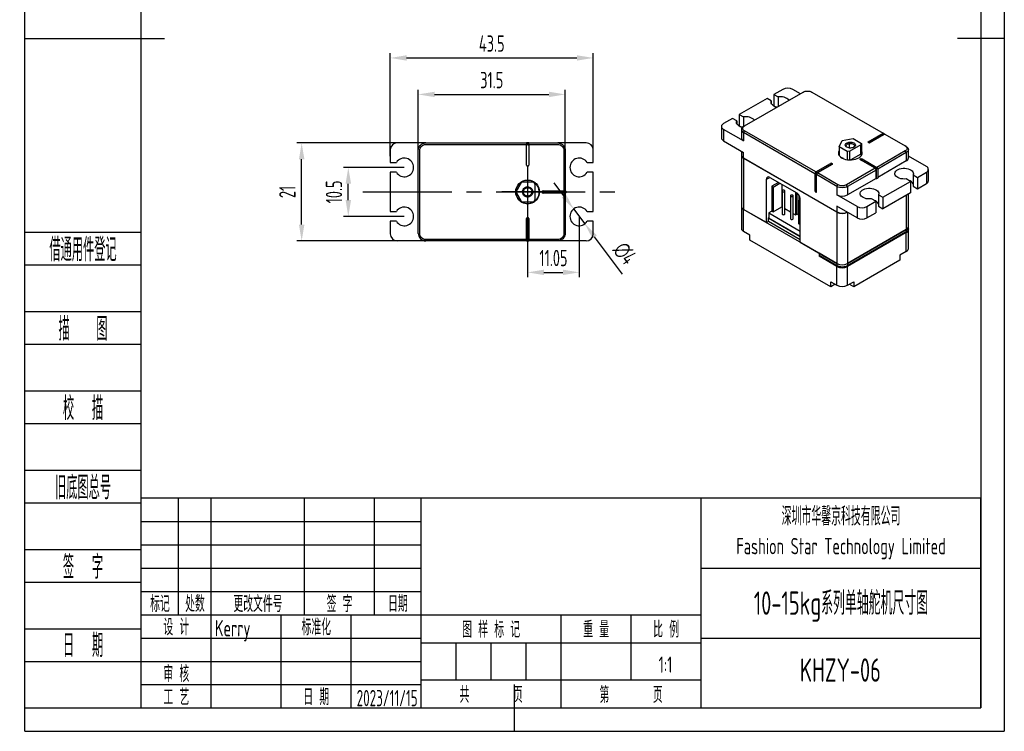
# Model space of a CAD drawing. Header units: millimetres. Extents: x -26 to 185, y -5 to 292.
# Tile 1 of 2: x -26 to 185, y -5 to 148. Entities that reach past the tile are written whole.
import ezdxf
from ezdxf.enums import TextEntityAlignment as Align

# ---------------------------------------------------------------- set-up
doc = ezdxf.new("R2010")
doc.units = ezdxf.units.MM
doc.linetypes.add('CENTER2', pattern=[28.575, 19.05, -3.175, 3.175, -3.175])
for name, color, linetype in [('1轮廓实线层', 7, 'Continuous'), ('2细线层', 4, 'Continuous'), ('3中心线层', 1, 'CENTER2'), ('6文字层', 3, 'Continuous'), ('7标注层', 4, 'Continuous'), ('图框层', 7, 'Continuous')]:
    doc.layers.add(name, color=color, linetype=linetype)
doc.styles.add('PC_TEXTSTYLE', font='ISOCP.SHX', dxfattribs={"width": 0.707, "bigfont": 'GBCBIG.SHX'})
doc.styles.add('PC_TEXTSTYLE4', font='ISOCP.SHX', dxfattribs={"width": 0.707, "bigfont": 'GBCBIG.SHX'})
doc.dimstyles.new('GB_DIAMETER', dxfattribs={"dimtxt": 3.5, "dimasz": 3.5, "dimexe": 1, "dimexo": 0, "dimgap": 1.5, "dimtad": 1, "dimjust": 4, "dimdsep": 46, "dimtxsty": 'PC_TEXTSTYLE', "dimcen": 0, "dimclrd": 256, "dimclrt": 3, "dimadec": 0, "dimazin": 2, "dimtp": 0.1, "dimtm": 0.1, "dimtfac": 0.71, "dimtdec": 3, "dimtmove": 0, "dimatfit": 2, "dimfxl": 1, "dimtfill": 1, "dimarcsym": 0})
doc.dimstyles.new('GB_LINEAR', dxfattribs={"dimtxt": 3.5, "dimasz": 3.5, "dimexe": 1, "dimexo": 0, "dimgap": 1.5, "dimtad": 1, "dimdsep": 46, "dimtxsty": 'PC_TEXTSTYLE', "dimcen": 0, "dimclrd": 256, "dimclrt": 3, "dimadec": 0, "dimazin": 2, "dimtp": 0.1, "dimtm": 0.1, "dimtfac": 0.71, "dimtdec": 3, "dimtmove": 0, "dimatfit": 3, "dimfxl": 1, "dimtfill": 1, "dimarcsym": 0})

# ---------------------------------------------------------------- blocks, each defined once
blk = doc.blocks.new('*D2')
at = {"layer": '7标注层', "color": 0, "lineweight": -2}
for p, q in [((53.37, 118.28), (53.37, 140.35)), ((96.87, 118.28), (96.87, 140.35))]:
    blk.add_line(p, q, dxfattribs=at)
at = {"layer": '7标注层', "lineweight": -2}
blk.add_line((56.87, 139.35), (93.37, 139.35), dxfattribs=at)
at = {"layer": '7标注层'}
for points in [[(56.87, 139.93), (56.87, 138.77), (53.37, 139.35)], [(93.37, 138.77), (93.37, 139.93), (96.87, 139.35)]]:
    blk.add_solid(points, dxfattribs=at)
at = {"layer": 'Defpoints', "color": 0}
for p in [(96.87, 139.35), (53.37, 118.28), (96.87, 118.28)]:
    blk.add_point(p, dxfattribs=at)
at = {"layer": '7标注层', "color": 3, "insert": (75.12, 142.43), "char_height": 3.5, "attachment_point": 5, "style": 'PC_TEXTSTYLE', "bg_fill": 3, "box_fill_scale": 1.1, "bg_fill_color": 257, "bg_fill_transparency": 0}
blk.add_mtext('43.5', dxfattribs=at)
blk = doc.blocks.new('*D5')
at = {"layer": '7标注层', "color": 0, "lineweight": -2}
for p, q in [((59.37, 119.53), (59.37, 132.53)), ((90.87, 119.7), (90.87, 132.53))]:
    blk.add_line(p, q, dxfattribs=at)
at = {"layer": '7标注层', "lineweight": -2}
blk.add_line((62.87, 131.53), (87.37, 131.53), dxfattribs=at)
at = {"layer": '7标注层'}
for points in [[(62.87, 132.11), (62.87, 130.95), (59.37, 131.53)], [(87.37, 130.95), (87.37, 132.11), (90.87, 131.53)]]:
    blk.add_solid(points, dxfattribs=at)
at = {"layer": 'Defpoints', "color": 0}
for p in [(90.87, 131.53), (59.37, 119.53), (90.87, 119.7)]:
    blk.add_point(p, dxfattribs=at)
at = {"layer": '7标注层', "color": 3, "insert": (75.12, 134.6), "char_height": 3.5, "attachment_point": 5, "style": 'PC_TEXTSTYLE', "bg_fill": 3, "box_fill_scale": 1.1, "bg_fill_color": 257, "bg_fill_transparency": 0}
blk.add_mtext('31.5', dxfattribs=at)
blk = doc.blocks.new('*D6')
at = {"layer": '7标注层', "color": 0, "lineweight": -2}
for p, q in [((56.37, 115.88), (43.37, 115.88)), ((56.37, 105.38), (43.37, 105.38))]:
    blk.add_line(p, q, dxfattribs=at)
at = {"layer": '7标注层', "lineweight": -2}
blk.add_line((44.37, 108.88), (44.37, 112.38), dxfattribs=at)
at = {"layer": '7标注层'}
for points in [[(44.96, 112.38), (43.79, 112.38), (44.37, 115.88)], [(43.79, 108.88), (44.96, 108.88), (44.37, 105.38)]]:
    blk.add_solid(points, dxfattribs=at)
at = {"layer": 'Defpoints', "color": 0}
for p in [(44.37, 115.88), (56.37, 115.88), (56.37, 105.38)]:
    blk.add_point(p, dxfattribs=at)
at = {"layer": '7标注层', "color": 3, "insert": (41.3, 110.63), "char_height": 3.5, "attachment_point": 5, "rotation": 90, "style": 'PC_TEXTSTYLE', "bg_fill": 3, "box_fill_scale": 1.1, "bg_fill_color": 257, "bg_fill_transparency": 0}
blk.add_mtext('10.5', dxfattribs=at)
blk = doc.blocks.new('*D7')
at = {"layer": '7标注层', "color": 0, "lineweight": -2}
for p, q in [((54.87, 121.13), (33.37, 121.13)), ((54.87, 100.13), (33.37, 100.13))]:
    blk.add_line(p, q, dxfattribs=at)
at = {"layer": '7标注层', "lineweight": -2}
blk.add_line((34.37, 103.63), (34.37, 117.63), dxfattribs=at)
at = {"layer": '7标注层'}
for points in [[(34.96, 117.63), (33.79, 117.63), (34.37, 121.13)], [(33.79, 103.63), (34.96, 103.63), (34.37, 100.13)]]:
    blk.add_solid(points, dxfattribs=at)
at = {"layer": 'Defpoints', "color": 0}
for p in [(34.37, 121.13), (54.87, 121.13), (54.87, 100.13)]:
    blk.add_point(p, dxfattribs=at)
at = {"layer": '7标注层', "color": 3, "insert": (31.3, 110.63), "char_height": 3.5, "attachment_point": 5, "rotation": 90, "style": 'PC_TEXTSTYLE', "bg_fill": 3, "box_fill_scale": 1.1, "bg_fill_color": 257, "bg_fill_transparency": 0}
blk.add_mtext('21', dxfattribs=at)
blk = doc.blocks.new('*D8')
at = {"layer": '7标注层', "color": 0, "lineweight": -2}
for p, q in [((82.82, 110.63), (82.82, 92.38)), ((93.87, 105.38), (93.87, 92.38))]:
    blk.add_line(p, q, dxfattribs=at)
at = {"layer": '7标注层', "lineweight": -2}
blk.add_line((86.32, 93.38), (90.37, 93.38), dxfattribs=at)
at = {"layer": '7标注层'}
for points in [[(86.32, 93.96), (86.32, 92.8), (82.82, 93.38)], [(90.37, 92.8), (90.37, 93.96), (93.87, 93.38)]]:
    blk.add_solid(points, dxfattribs=at)
at = {"layer": 'Defpoints', "color": 0}
for p in [(82.82, 110.63), (93.87, 105.38), (93.87, 93.38)]:
    blk.add_point(p, dxfattribs=at)
at = {"layer": '7标注层', "color": 3, "insert": (88.35, 96.46), "char_height": 3.5, "attachment_point": 5, "style": 'PC_TEXTSTYLE', "bg_fill": 3, "box_fill_scale": 1.1, "bg_fill_color": 257, "bg_fill_transparency": 0}
blk.add_mtext('11.05', dxfattribs=at)
blk = doc.blocks.new('*D9')
at = {"layer": '7标注层', "lineweight": -2}
for p, q in [((90.57, 109.78), (88.47, 112.57)), ((92.67, 106.98), (95.07, 103.78)), ((103.16, 93.02), (97.18, 100.98))]:
    blk.add_line(p, q, dxfattribs=at)
at = {"layer": '7标注层'}
for points in [[(90.1, 109.43), (91.03, 110.13), (92.67, 106.98)], [(97.64, 101.33), (96.71, 100.63), (95.07, 103.78)]]:
    blk.add_solid(points, dxfattribs=at)
at = {"layer": 'Defpoints', "color": 0}
for p in [(92.67, 106.98), (95.07, 103.78)]:
    blk.add_point(p, dxfattribs=at)
at = {"layer": '7标注层', "color": 3, "insert": (103.68, 97.45), "char_height": 3.5, "attachment_point": 5, "rotation": 306.9291, "style": 'PC_TEXTSTYLE', "bg_fill": 3, "box_fill_scale": 1.1, "bg_fill_color": 257, "bg_fill_transparency": 0}
blk.add_mtext('∅4', dxfattribs=at)
blk = doc.blocks.new('ZwmFrameMain_A4^_^无分区图框^_^portrait')
at = {"layer": '1轮廓实线层'}
for p, q in [((80, 292), (80, 282)), ((0, 0), (0, 287)), ((180, 287), (0, 287)), ((180, 287), (180, 0)), ((-25, 143.5), (5, 143.5)), ((185, 143.5), (175, 143.5)), ((80, -5), (80, 5)), ((0, 0), (180, 0))]:
    blk.add_line(p, q, dxfattribs=at)
at = {"layer": '2细线层'}
for p, q in [((-25, -5), (-25, 292)), ((185, 292), (-25, 292)), ((185, 292), (185, -5)), ((-25, -5), (185, -5))]:
    blk.add_line(p, q, dxfattribs=at)
blk = doc.blocks.new('ZwmFrameMain_标题栏1')
at = {"layer": '1轮廓实线层'}
for p, q in [((-180, 0), (-180, 45)), ((0, 45), (-180, 45)), ((-172, 20), (-172, 45)), ((-165, 20), (-165, 45)), ((-145, 20), (-145, 45)), ((-130, 20), (-130, 45)), ((-120, 0), (-120, 45)), ((0, 0), (0, 45)), ((-60, 30), (0, 30)), ((-180, 20), (-60, 20)), ((-165, 0), (-165, 20)), ((-150, 0), (-150, 20)), ((-135, 0), (-135, 20)), ((-60, 15), (0, 15)), ((-180, 0), (0, 0))]:
    blk.add_line(p, q, dxfattribs=at)
at = {"layer": '1轮廓实线层', "color": 7}
for p, q in [((-60, 0), (-60, 45)), ((-180, 25), (-120, 25))]:
    blk.add_line(p, q, dxfattribs=at)
at = {"layer": '2细线层'}
for p, q in [((-180, 40), (-120, 40)), ((-180, 35), (-120, 35)), ((-180, 30), (-120, 30)), ((-90, 0), (-90, 20)), ((-75, 6), (-75, 20)), ((-180, 15), (-120, 15)), ((-120, 14), (-60, 14)), ((-112.5, 6), (-112.5, 14)), ((-105, 6), (-105, 14)), ((-97.5, 6), (-97.5, 14)), ((-180, 10), (-120, 10)), ((-180, 5), (-120, 5)), ((-120, 6), (-60, 6))]:
    blk.add_line(p, q, dxfattribs=at)
at = {"layer": '6文字层', "style": 'PC_TEXTSTYLE', "width": 0.667}
for s, p in [('标记', (-176, 22.5)), ('处数', (-168.5, 22.5)), (' 更改文件号 ', (-155, 22.5)), (' 签 字 ', (-137.5, 22.5)), (' 日期 ', (-125, 22.5)), (' 设 计 ', (-172.5, 17.51)), (' 标准化 ', (-142.5, 17.51)), (' 图 样 标 记 ', (-105, 17)), (' 重 量 ', (-82.5, 17)), (' 比 例 ', (-67.5, 17)), (' 审 核 ', (-172.5, 7.5)), (' 工 艺 ', (-172.5, 2.5)), (' 日 期 ', (-142.5, 2.5)), ('共       页', (-105, 3)), ('第       页', (-75, 3))]:
    blk.add_text(s, height=3.5, dxfattribs=at).set_placement(p, align=Align.MIDDLE)
at = {"layer": '6文字层', "style": 'PC_TEXTSTYLE', "flags": 8}
for tag, height, width, p, p2 in [('企业名称', 5, 3.445461, (-54.29, 34.82), (-5.27, 34.82)), ('产品名称或材料标记', 7, 1.034456, (-113.46, 28.64), (-66.42, 28.64)), ('图样名称', 5, 3.480264, (-54.79, 19.98), (-5.27, 19.98)), ('标准化', 3.5, 1.756036, (-133.83, 15.37), (-120.75, 15.37)), ('重量', 3.5, 2.448074, (-88.46, 7.54), (-76.55, 7.54)), ('比例', 3.5, 2.367734, (-73.35, 7.54), (-61.93, 7.54)), ('图样代号', 5, 3.489916, (-54.79, 5.63), (-5.52, 5.63)), ('审核', 3.5, 2.723972, (-163.99, 5.37), (-150.63, 5.37)), ('工艺', 3.5, 2.851598, (-164.21, 0.37), (-150.89, 0.37)), ('日期', 3.5, 2.733185, (-133.83, 0.37), (-120.75, 0.37)), ('共几页', 3.5, 0.953151, (-108.58, 1.48), (-101.56, 1.48))]:
    blk.add_attdef(tag, text='', height=height, dxfattribs=dict(at, width=width)).set_placement(p, p2, align=Align.FIT)
at = {"layer": '6文字层', "style": 'PC_TEXTSTYLE', "width": 9.901758, "flags": 8}
blk.add_attdef('设计', text='', height=3.5, rotation=359.5768, dxfattribs=at).set_placement((-164.23, 15.37), (-150.37, 15.27), align=Align.FIT)
at = {"layer": '6文字层', "color": 3, "style": 'PC_TEXTSTYLE', "width": 0.96618, "flags": 8}
blk.add_attdef('第几页', text='', height=3.5, dxfattribs=at).set_placement((-78.29, 1.5), (-71.16, 1.5), align=Align.FIT)
at = {"layer": '6文字层', "color": 0, "style": 'PC_TEXTSTYLE', "width": 0.715273, "flags": 8}
blk.add_attdef('图纸张数', text='', height=3.5, dxfattribs=at).set_placement((-2.66, -3.87), (4.46, -3.87), align=Align.FIT)
blk = doc.blocks.new('ZwmFrameMain_附加栏')
at = {"layer": '2细线层'}
for p, q in [((-25, 102), (0, 102)), ((-25, 95), (0, 95)), ((-25, 85), (0, 85)), ((-25, 78), (0, 78)), ((-25, 68), (0, 68)), ((-25, 61), (0, 61)), ((-25, 51), (0, 51)), ((-25, 44), (0, 44)), ((-25, 34), (0, 34)), ((-25, 27), (0, 27)), ((-25, 17), (0, 17)), ((-25, 10), (0, 10)), ((-25, 0), (0, 0))]:
    blk.add_line(p, q, dxfattribs=at)
at = {"layer": '6文字层', "color": 3, "style": 'PC_TEXTSTYLE'}
for s, width, p in [('借通用件登记', 0.667, (-12.5, 98.5)), ('描   图', 0.6667, (-12.5, 81.5)), ('校  描', 0.667, (-12.5, 64.5)), ('旧底图总号', 0.667, (-12.5, 47.5)), ('签  字', 0.667, (-12.5, 30.5)), ('日  期', 0.667, (-12.49, 13.6))]:
    blk.add_text(s, height=5, dxfattribs=dict(at, width=width)).set_placement(p, align=Align.MIDDLE)
at = {"layer": '6文字层', "style": 'PC_TEXTSTYLE'}
for tag, width, p, p2 in [('借通用件登记', 0.671328, (-23.44, 86.36), (-1.25, 86.36)), ('描图', 2.120922, (-23.44, 69.36), (-1.25, 69.36)), ('校图', 2.149976, (-23.75, 52.06), (-1.25, 52.06)), ('旧底图总号', 0.761452, (-22.84, 35.67), (-1.86, 35.67)), ('签字', 2.026939, (-23.14, 18.37), (-1.56, 18.37)), ('日期', 1.89999, (-22.84, 1.37), (-2.17, 1.37))]:
    blk.add_attdef(tag, text='', height=5, dxfattribs=dict(at, width=width)).set_placement(p, p2, align=Align.FIT)

msp = doc.modelspace()

# ---------------------------------------------------------------- linework, layer by layer
at = {"color": 7, "linetype": 'Continuous', "lineweight": 25}
for p, q in [((129.325, 124.777), (141.911, 132.043)), ((137.527, 132.614), (135.618, 131.512)), ((135.618, 131.512), (136.536, 130.982)), ((135.618, 131.512), (135.618, 129.063)), ((136.536, 130.982), (136.536, 128.94)), ((141.275, 131.676), (139.649, 132.614)), ((143.75, 132.043), (159.016, 123.23)), ((134.133, 130.655), (128.193, 127.226)), ((135.051, 130.125), (134.133, 130.655)), ((135.051, 130.125), (135.051, 129.593)), ((135.618, 129.063), (135.93, 128.882)), ((128.193, 127.226), (129.111, 126.696)), ((128.193, 127.226), (128.193, 124.776)), ((129.111, 126.696), (129.111, 124.654)), ((124.36, 124.654), (124.36, 122.205)), ((126.708, 126.369), (124.799, 125.267)), ((127.626, 125.839), (126.708, 126.369)), ((127.626, 125.839), (127.626, 125.307)), ((128.193, 124.776), (128.506, 124.596)), ((129.113, 124.655), (129.325, 124.777)), ((124.799, 124.042), (124.799, 121.592)), ((129.113, 121.552), (124.799, 124.042)), ((128.644, 124.002), (128.644, 122.205)), ((129.113, 123.348), (129.325, 123.716)), ((129.113, 123.348), (129.113, 121.552)), ((144.379, 114.535), (129.113, 123.348)), ((144.591, 114.903), (129.325, 123.716)), ((155.834, 121.393), (159.016, 123.23)), ((159.37, 123.026), (156.188, 121.189)), ((159.228, 123.108), (159.016, 123.23)), ((159.17, 122.911), (159.099, 122.951)), ((159.17, 122.911), (159.099, 122.951)), ((159.228, 122.944), (159.228, 123.108)), ((159.37, 123.026), (163.761, 120.491)), ((60.973, 121.13), (54.873, 121.13)), ((60.973, 121.13), (82.563, 121.13)), ((60.973, 120.83), (82.563, 120.83)), ((82.563, 121.13), (82.563, 120.83)), ((82.763, 121.13), (82.563, 121.13)), ((82.563, 116.33), (82.563, 120.83)), ((82.863, 121.13), (82.763, 121.13)), ((82.863, 120.93), (82.763, 120.93)), ((82.863, 120.747), (82.763, 120.747)), ((83.063, 121.13), (82.863, 121.13)), ((83.063, 120.83), (83.063, 121.13)), ((83.063, 121.13), (89.273, 121.13)), ((83.063, 120.83), (83.063, 116.33)), ((83.063, 120.83), (89.273, 120.83)), ((95.373, 121.13), (89.273, 121.13)), ((124.799, 121.592), (129.113, 119.102)), ((149.573, 120.292), (150.218, 121.686)), ((150.218, 121.686), (152.632, 122.061)), ((151.702, 121.28), (151.754, 121.005)), ((154.252, 120.718), (151.903, 119.359)), ((152.632, 122.061), (154.402, 121.042)), ((154.402, 121.042), (154.252, 120.718)), ((154.252, 118.726), (154.252, 120.718)), ((154.402, 121.042), (154.402, 119.05)), ((155.905, 121.189), (155.834, 121.23)), ((163.973, 120.369), (163.761, 120.491)), ((53.373, 119.63), (53.373, 116.93)), ((59.373, 101.73), (59.373, 119.53)), ((59.673, 101.73), (59.673, 119.53)), ((90.573, 119.53), (90.573, 110.88)), ((90.873, 119.53), (90.873, 110.88)), ((96.873, 116.93), (96.873, 119.63)), ((128.644, 119.373), (128.644, 118.531)), ((128.644, 118.49), (128.644, 107.507)), ((129.113, 117.878), (129.113, 119.102)), ((149.488, 118.674), (149.488, 118.655)), ((151.343, 119.272), (149.573, 120.292)), ((149.573, 120.292), (149.573, 118.478)), ((151.903, 119.359), (151.343, 119.272)), ((151.343, 119.272), (151.343, 117.539)), ((151.903, 117.493), (151.903, 119.359)), ((154.252, 118.726), (152.124, 117.495)), ((154.402, 119.05), (154.252, 118.726)), ((154.495, 118.719), (154.484, 118.755)), ((163.761, 119.43), (157.644, 115.899)), ((163.973, 119.062), (157.857, 115.531)), ((163.973, 119.062), (163.761, 119.43)), ((163.973, 119.062), (163.973, 117.266)), ((164.442, 117.919), (164.442, 119.715)), ((168.286, 116.082), (164.442, 118.302)), ((53.373, 116.93), (54.671, 116.93)), ((82.863, 116.13), (82.763, 116.13)), ((95.575, 116.93), (96.873, 116.93)), ((129.113, 117.878), (149.124, 106.325)), ((149.124, 106.285), (129.113, 117.837)), ((129.113, 117.837), (129.113, 106.854)), ((144.591, 114.903), (147.773, 116.74)), ((144.791, 114.692), (147.915, 116.495)), ((148.127, 116.536), (144.945, 114.699)), ((147.915, 116.495), (147.985, 116.454)), ((148.056, 116.74), (148.127, 116.699)), ((150.5, 117.766), (149.908, 118.107)), ((157.291, 115.695), (154.144, 117.511)), ((154.356, 117.47), (157.506, 115.656)), ((154.498, 117.715), (157.644, 115.899)), ((163.973, 117.266), (157.857, 113.735)), ((53.373, 114.83), (53.373, 106.43)), ((54.671, 114.83), (53.373, 114.83)), ((96.873, 114.83), (95.575, 114.83)), ((96.873, 106.43), (96.873, 114.83)), ((144.591, 114.903), (144.379, 114.535)), ((144.379, 114.535), (144.379, 110.861)), ((144.791, 114.692), (144.662, 114.468)), ((144.662, 114.468), (144.662, 110.861)), ((144.733, 114.427), (144.662, 114.468)), ((144.733, 114.331), (144.945, 114.699)), ((144.733, 114.427), (144.862, 114.651)), ((144.733, 110.657), (144.733, 114.331)), ((149.124, 111.796), (144.733, 114.331)), ((144.862, 114.651), (144.791, 114.692)), ((149.336, 112.164), (144.945, 114.699)), ((157.291, 115.695), (151.174, 112.164)), ((157.503, 115.327), (151.386, 111.796)), ((157.503, 115.327), (157.291, 115.695)), ((157.429, 115.611), (157.294, 115.69)), ((157.506, 115.656), (157.429, 115.611)), ((157.5, 115.489), (157.429, 115.611)), ((157.577, 115.533), (157.5, 115.489)), ((157.5, 115.489), (157.5, 115.332)), ((157.503, 113.531), (157.503, 115.327)), ((157.506, 115.656), (157.577, 115.533)), ((157.575, 113.505), (157.577, 115.533)), ((157.644, 115.899), (157.857, 115.531)), ((157.857, 115.531), (157.857, 113.735)), ((165.459, 114.285), (166.377, 113.755)), ((165.459, 114.285), (165.459, 111.835)), ((166.377, 113.755), (168.286, 114.857)), ((168.286, 114.857), (168.286, 112.408)), ((168.726, 113.02), (168.726, 115.47)), ((80.323, 110.627), (81.57, 112.793)), ((81.57, 112.793), (84.07, 112.796)), ((84.07, 112.796), (84.361, 112.294)), ((84.361, 112.294), (84.365, 108.969)), ((133.992, 104.038), (133.992, 113.346)), ((134.699, 113.755), (140.497, 110.407)), ((136.608, 112.652), (135.194, 111.836)), ((135.477, 111.672), (136.891, 112.489)), ((137.315, 112.244), (137.315, 107.426)), ((149.124, 111.796), (149.336, 112.164)), ((151.387, 111.796), (151.174, 112.164)), ((157.503, 113.531), (151.386, 110)), ((158.953, 109.469), (164.892, 112.898)), ((164.892, 112.898), (163.975, 113.428)), ((164.892, 112.898), (164.892, 110.448)), ((166.377, 113.755), (166.377, 111.306)), ((166.377, 111.306), (168.286, 112.408)), ((81.575, 108.463), (80.323, 110.627)), ((86.123, 110.88), (90.573, 110.88)), ((86.123, 110.68), (90.573, 110.684)), ((90.573, 110.575), (86.123, 110.58)), ((90.573, 110.38), (86.123, 110.38)), ((90.573, 110.88), (90.873, 110.88)), ((90.573, 110.684), (90.673, 110.684)), ((90.573, 110.684), (90.573, 110.575)), ((90.673, 110.575), (90.573, 110.575)), ((90.573, 110.38), (90.573, 101.73)), ((90.873, 110.38), (90.573, 110.38)), ((90.673, 110.684), (90.673, 110.575)), ((90.873, 110.38), (90.873, 101.73)), ((135.194, 111.836), (135.477, 111.672)), ((135.194, 111.836), (135.194, 106.528)), ((135.477, 111.672), (135.477, 106.365)), ((137.369, 110.815), (137.369, 105.916)), ((137.969, 105.916), (137.969, 110.815)), ((139.136, 109.794), (139.136, 104.895)), ((139.736, 104.895), (139.736, 109.794)), ((140.214, 110.571), (140.214, 105.752)), ((140.497, 110.407), (140.497, 105.916)), ((140.921, 109.999), (140.921, 108.832)), ((144.52, 110.616), (144.591, 110.575)), ((144.662, 110.861), (144.733, 110.82)), ((149.124, 111.796), (149.124, 110)), ((153.437, 107.51), (149.124, 110)), ((151.386, 111.796), (151.386, 110)), ((158.035, 109.999), (158.953, 109.469)), ((158.035, 109.999), (158.035, 107.549)), ((164.892, 110.448), (158.953, 107.02)), ((164.442, 103.221), (164.442, 110.188)), ((165.459, 111.835), (166.377, 111.306)), ((84.075, 108.466), (81.575, 108.463)), ((84.365, 108.969), (84.075, 108.466)), ((140.904, 108.774), (140.904, 103.875)), ((141.204, 99.874), (141.204, 109.183)), ((155.558, 107.51), (157.468, 108.612)), ((157.468, 108.612), (156.55, 109.142)), ((157.468, 108.612), (157.468, 106.162)), ((158.953, 109.469), (158.953, 107.02)), ((53.373, 106.43), (54.671, 106.43)), ((95.575, 106.43), (96.873, 106.43)), ((128.644, 107.507), (128.644, 102.812)), ((133.992, 104.038), (129.113, 106.854)), ((129.113, 102.159), (129.113, 106.854)), ((145.305, 97.506), (129.113, 106.854)), ((135.194, 106.528), (134.487, 106.12)), ((134.487, 106.12), (134.487, 104.977)), ((134.487, 106.12), (141.204, 102.242)), ((135.194, 106.528), (135.477, 106.365)), ((135.477, 106.365), (137.315, 107.426)), ((137.315, 107.426), (137.369, 107.395)), ((137.969, 107.049), (139.136, 106.375)), ((139.736, 106.028), (140.214, 105.752)), ((140.214, 105.752), (140.497, 105.916)), ((140.904, 105.681), (140.497, 105.916)), ((153.437, 105.06), (149.124, 107.55)), ((149.124, 107.55), (149.124, 106.325)), ((149.124, 106.285), (149.124, 95.302)), ((153.437, 107.51), (153.437, 105.06)), ((155.558, 107.51), (155.558, 105.06)), ((155.558, 105.06), (157.468, 106.162)), ((158.035, 107.549), (158.953, 107.02)), ((53.373, 104.33), (53.373, 101.63)), ((54.671, 104.33), (53.373, 104.33)), ((82.563, 100.43), (82.563, 104.93)), ((82.763, 105.13), (82.863, 105.13)), ((83.063, 104.93), (83.063, 100.43)), ((96.873, 104.33), (95.575, 104.33)), ((96.873, 101.63), (96.873, 104.33)), ((134.416, 104.283), (133.992, 104.038)), ((134.487, 105.14), (134.416, 105.099)), ((134.416, 104.283), (134.416, 105.099)), ((141.204, 101.099), (134.416, 105.017)), ((141.204, 100.364), (134.416, 104.283)), ((134.487, 104.977), (141.204, 101.099)), ((130.456, 101.384), (129.113, 102.159)), ((130.456, 100.281), (130.456, 101.384)), ((163.849, 101.986), (151.263, 94.72)), ((151.386, 95.302), (163.973, 102.568)), ((163.973, 102.568), (151.386, 95.302)), ((163.973, 102.058), (151.386, 94.792)), ((163.973, 101.915), (151.386, 94.649)), ((163.849, 101.986), (163.973, 102.058)), ((163.973, 102.568), (163.973, 102.058)), ((163.973, 97.873), (163.973, 101.915)), ((164.442, 102.711), (164.442, 103.221)), ((164.442, 98.526), (164.442, 102.568)), ((60.973, 100.13), (54.873, 100.13)), ((82.563, 100.43), (60.973, 100.43)), ((82.563, 100.13), (60.973, 100.13)), ((82.563, 100.43), (82.563, 100.13)), ((82.563, 100.13), (82.763, 100.13)), ((82.863, 100.513), (82.763, 100.513)), ((82.863, 100.33), (82.763, 100.33)), ((82.763, 100.13), (82.863, 100.13)), ((82.863, 100.13), (83.063, 100.13)), ((89.273, 100.43), (83.063, 100.43)), ((83.063, 100.13), (83.063, 100.43)), ((89.273, 100.13), (83.063, 100.13)), ((95.373, 100.13), (89.273, 100.13)), ((147.78, 90.28), (130.456, 100.281)), ((141.204, 99.874), (149.124, 95.302)), ((149.124, 95.302), (145.305, 97.506)), ((145.305, 97.506), (145.305, 96.996)), ((145.305, 97.506), (145.305, 96.853)), ((163.973, 97.873), (162.629, 97.097)), ((162.629, 97.097), (162.629, 95.995)), ((149.124, 94.792), (145.305, 96.996)), ((145.429, 96.925), (145.305, 96.996)), ((145.429, 96.925), (145.305, 96.853)), ((149.124, 94.649), (145.305, 96.853)), ((149.247, 94.72), (145.429, 96.925)), ((149.124, 95.302), (149.124, 94.792)), ((151.386, 95.302), (151.386, 94.792)), ((162.629, 95.995), (152.73, 90.28)), ((149.247, 94.72), (149.124, 94.792)), ((149.124, 90.607), (149.124, 94.649)), ((151.263, 94.72), (151.387, 94.792)), ((151.386, 90.607), (151.386, 94.649)), ((147.78, 91.383), (149.124, 90.607)), ((147.78, 90.28), (147.78, 91.383)), ((148.735, 90.831), (147.78, 90.28)), ((151.386, 90.607), (152.73, 91.383)), ((152.73, 90.28), (151.775, 90.831)), ((152.73, 91.383), (152.73, 90.28))]:
    msp.add_line(p, q, dxfattribs=at)
at = {"color": 1, "linetype": 'Continuous', "lineweight": 25}
for p, q in [((155.995, 121.159), (159.099, 122.951)), ((151.754, 121.005), (151.754, 120.055)), ((144.733, 114.331), (144.733, 114.427)), ((144.945, 114.699), (144.862, 114.651)), ((133.992, 113.346), (134.699, 113.755)), ((163.973, 109.918), (163.973, 102.568)), ((151.386, 106.244), (151.386, 95.302))]:
    msp.add_line(p, q, dxfattribs=at)
at = {"color": 7, "linetype": 'Continuous', "lineweight": 25, "flags": 128}
for points in [[(136.266, 128.784), (136.107, 128.825), (135.782, 128.942), (135.501, 129.092), (135.276, 129.271), (135.113, 129.471), (135.02, 129.685), (134.999, 129.906), (135.051, 130.125)], [(128.885, 124.489), (128.682, 124.539), (128.357, 124.656), (128.077, 124.806), (127.851, 124.985), (127.688, 125.185), (127.595, 125.399), (127.574, 125.62), (127.626, 125.839)], [(149.573, 119.45), (149.477, 119.244), (149.431, 118.996), (149.459, 118.746), (149.559, 118.504), (149.728, 118.274), (149.963, 118.064), (150.255, 117.88), (150.598, 117.727), (150.98, 117.61), (151.39, 117.532), (151.818, 117.495), (152.251, 117.501), (152.675, 117.548), (153.08, 117.636), (153.453, 117.762), (153.784, 117.923)], [(149.499, 118.814), (149.477, 118.754), (149.466, 118.719)], [(153.784, 117.923), (154.062, 118.114), (154.281, 118.33), (154.434, 118.563), (154.516, 118.808), (154.525, 119.058), (154.461, 119.305), (154.402, 119.426)], [(154.402, 119.05), (154.478, 118.802), (154.488, 118.674)], [(154.144, 117.511), (154.09, 117.558), (154.071, 117.613), (154.09, 117.668), (154.144, 117.715), (154.225, 117.747), (154.321, 117.758), (154.417, 117.747), (154.498, 117.715)], [(154.286, 117.429), (154.275, 117.439), (154.271, 117.45), (154.275, 117.461), (154.286, 117.47), (154.302, 117.477), (154.321, 117.479), (154.34, 117.477), (154.356, 117.47)], [(163.975, 113.428), (163.595, 113.398), (163.213, 113.41), (162.841, 113.464), (162.495, 113.558), (162.185, 113.688), (161.925, 113.85), (161.722, 114.038), (161.585, 114.244), (161.519, 114.462), (161.526, 114.683), (161.606, 114.899), (161.756, 115.103), (161.97, 115.286), (162.241, 115.442), (162.558, 115.566), (162.911, 115.652), (163.285, 115.698), (163.668, 115.702), (164.046, 115.664), (164.403, 115.585), (164.728, 115.468), (165.009, 115.318), (165.235, 115.139), (165.397, 114.939), (165.491, 114.725), (165.512, 114.504), (165.459, 114.285)], [(157.857, 113.735), (157.885, 113.714), (157.904, 113.691), (157.914, 113.665), (157.914, 113.639), (157.903, 113.613), (157.882, 113.59), (157.853, 113.57), (157.817, 113.554)], [(137.456, 110.693), (137.554, 110.655), (137.669, 110.642), (137.783, 110.655), (137.881, 110.693), (137.946, 110.749), (137.969, 110.815), (137.946, 110.881), (137.881, 110.937), (137.783, 110.975), (137.669, 110.988), (137.554, 110.975), (137.456, 110.937), (137.391, 110.881), (137.369, 110.815), (137.391, 110.749), (137.456, 110.693)], [(139.224, 109.672), (139.322, 109.634), (139.436, 109.621), (139.551, 109.634), (139.649, 109.672), (139.714, 109.728), (139.736, 109.794), (139.714, 109.861), (139.649, 109.917), (139.551, 109.954), (139.436, 109.968), (139.322, 109.954), (139.224, 109.917), (139.159, 109.861), (139.136, 109.794), (139.159, 109.728), (139.224, 109.672)], [(156.55, 109.142), (156.171, 109.112), (155.788, 109.124), (155.417, 109.178), (155.07, 109.272), (154.761, 109.402), (154.5, 109.564), (154.298, 109.751), (154.161, 109.958), (154.095, 110.176), (154.102, 110.397), (154.182, 110.613), (154.331, 110.816), (154.546, 111), (154.816, 111.156), (155.134, 111.28), (155.486, 111.366), (155.861, 111.412), (156.244, 111.416), (156.621, 111.378), (156.979, 111.299), (157.304, 111.182), (157.584, 111.032), (157.81, 110.853), (157.973, 110.653), (158.066, 110.439), (158.087, 110.218), (158.035, 109.999)], [(141.204, 108.947), (141.089, 108.934), (140.992, 108.896), (140.927, 108.84), (140.904, 108.774), (140.927, 108.708), (140.992, 108.651), (141.089, 108.614), (141.204, 108.601), (141.204, 108.601)], [(137.369, 105.916), (137.391, 105.849), (137.456, 105.793), (137.554, 105.756), (137.669, 105.743), (137.783, 105.756), (137.881, 105.793), (137.946, 105.849), (137.969, 105.916)], [(139.136, 104.895), (139.159, 104.829), (139.224, 104.773), (139.322, 104.735), (139.436, 104.722), (139.551, 104.735), (139.649, 104.773), (139.714, 104.829), (139.736, 104.895)], [(140.904, 103.875), (140.927, 103.808), (140.992, 103.752), (141.089, 103.715), (141.204, 103.702)]]:
    msp.add_lwpolyline(points, dxfattribs=at)
at = {"color": 7, "linetype": 'Continuous', "lineweight": 25}
msp.add_circle((82.813, 110.63), 2.55, dxfattribs=at)
for centre, radius, start, end in [((137.076, 128.577), 2.465, 43.59019, 102.65809), ((138.588, 130.567), 2.306, 62.60967, 117.39033), ((129.651, 124.291), 2.465, 43.59019, 102.65809), ((125.032, 124.654), 0.655, 110.78342, 249.21658), ((129.361, 124.002), 0.699, 110.78323, 249.21652), ((54.873, 119.63), 1.5, 90, 180), ((95.373, 119.63), 1.5, 360, 90), ((125.111, 122.28), 0.754, 185.6948, 245.62534), ((129.445, 122.285), 0.805, 185.6948, 245.62534), ((155.865, 121.312), 0.0873, 110.78342, 249.21658), ((156.046, 121.462), 0.307, 242.60967, 297.39033), ((129.445, 118.611), 0.805, 185.69522, 245.62414), ((129.404, 118.539), 0.76, 182.16551, 247.44778), ((150.373, 118.669), 0.885, 154.56039, 181.0024), ((56.373, 115.88), 2, 211.66824, 148.33176), ((82.763, 116.33), 0.2, 180, 270), ((82.863, 116.33), 0.2, 270, 0), ((93.873, 115.88), 2, 31.66824, 328.33176), ((147.915, 116.467), 0.307, 62.60967, 117.39033), ((148.08, 116.754), 0.307, 182.60548, 237.39452), ((147.749, 116.754), 0.307, 302.60548, 357.39452), ((147.82, 116.713), 0.307, 302.60548, 357.39452), ((148.096, 116.617), 0.0873, 290.78342, 69.21658), ((154.191, 117.729), 0.307, 302.60548, 357.39452), ((163.641, 117.999), 0.805, 294.37466, 354.3052), ((168.054, 115.47), 0.655, 290.78342, 69.21658), ((82.823, 110.63), 2.5, 150.06527, 180.06527), ((82.823, 110.63), 2.5, 120.06527, 150.06527), ((82.823, 110.63), 2.5, 60.06527, 120.06527), ((82.823, 110.63), 2.5, 330.06527, 60.06527), ((134.423, 113.416), 0.437, 50.79671, 189.21404), ((157.642, 113.786), 0.291, 241.42544, 306.96199), ((164.198, 111.706), 1.425, 27.69869, 74.44385), ((167.975, 113.095), 0.754, 294.37466, 354.3052), ((82.823, 110.63), 2.5, 180.06527, 240.06527), ((86.123, 110.63), 0.25, 90, 270), ((90.873, 110.68), 0.2, 345.52249, 90), ((90.873, 110.58), 0.2, 270, 14.47751), ((139.669, 109.113), 1.537, 2.60548, 57.39452), ((144.52, 110.588), 0.307, 62.60967, 117.39033), ((144.686, 110.875), 0.307, 182.60548, 237.39452), ((144.355, 110.875), 0.307, 302.60548, 357.39452), ((144.426, 110.834), 0.307, 302.60548, 357.39452), ((144.646, 110.643), 0.0873, 230.79671, 9.21404), ((150.255, 112.183), 2.459, 242.60967, 297.39033), ((82.823, 110.63), 2.5, 240.06527, 300.06527), ((82.823, 110.63), 2.5, 300.06527, 330.06527), ((156.773, 107.419), 1.425, 27.69869, 74.44385), ((56.373, 105.38), 2, 211.66824, 148.33176), ((93.873, 105.38), 2, 31.66824, 328.33176), ((129.445, 107.587), 0.805, 185.6948, 245.62534), ((150.259, 108.528), 2.478, 242.73537, 295.20062), ((150.257, 108.478), 2.469, 242.67467, 296.29669), ((154.498, 109.557), 2.306, 242.60967, 297.39033), ((82.763, 104.93), 0.2, 90, 180), ((82.863, 104.93), 0.2, 360, 90), ((154.498, 107.107), 2.306, 242.60967, 297.39033), ((54.873, 101.63), 1.5, 180, 270), ((60.973, 101.73), 1.6, 179.99988, 269.99998), ((95.373, 101.63), 1.5, 270, 360), ((129.445, 102.892), 0.805, 185.6948, 245.62534), ((163.641, 103.301), 0.805, 294.37466, 354.3052), ((163.694, 102.604), 0.743, 292.05899, 3.18249), ((163.641, 98.606), 0.805, 294.37592, 354.30476), ((150.255, 97.486), 2.459, 242.60967, 297.39033), ((150.255, 96.832), 2.459, 242.60967, 297.39033), ((150.255, 96.665), 2.19, 242.60954, 297.39036), ((150.255, 92.791), 2.459, 242.60949, 297.39065)]:
    msp.add_arc(centre, radius, start, end, dxfattribs=at)
at = {"color": 1, "linetype": 'Continuous', "lineweight": 25}
msp.add_arc((156.144, 121.408), 0.31, 182.65335, 229.43159, dxfattribs=at)
at = {"color": 7, "linetype": 'Continuous', "lineweight": 25}
for points, knots in [([(141.911, 132.043), (142.032, 132.113), (142.176, 132.168), (142.49, 132.244), (142.66, 132.263), (143.001, 132.263), (143.171, 132.244), (143.485, 132.168), (143.629, 132.113), (143.75, 132.043)], [0, 0, 0, 0, 0.25, 0.25, 0.5, 0.5, 0.75, 0.75, 1, 1, 1, 1]), ([(129.325, 123.716), (129.204, 123.785), (129.108, 123.869), (128.978, 124.05), (128.944, 124.148), (128.944, 124.345), (128.978, 124.443), (129.108, 124.625), (129.204, 124.708), (129.325, 124.777)], [0, 0, 0, 0, 0.25, 0.25, 0.5, 0.5, 0.75, 0.75, 1, 1, 1, 1]), ([(159.099, 122.951), (159.09, 122.958), (159.072, 122.97), (159.048, 122.998), (159.028, 123.032), (159.011, 123.078), (159, 123.147), (159.01, 123.199), (159.016, 123.23)], [0, 0, 0, 0, 0.1227644, 0.2467352, 0.3725328, 0.5007511, 0.7050544, 1, 1, 1, 1]), ([(159.17, 122.978), (159.17, 122.979), (159.168, 122.997), (159.178, 123.029), (159.198, 123.072), (159.218, 123.095), (159.228, 123.108)], [0, 0, 0, 0, 0.0239013, 0.4197825, 0.6869717, 1, 1, 1, 1]), ([(59.373, 119.53), (59.373, 119.739), (59.415, 119.949), (59.575, 120.336), (59.693, 120.513), (59.99, 120.809), (60.167, 120.928), (60.554, 121.088), (60.764, 121.13), (60.973, 121.13)], [0, 0, 0, 0, 0.25, 0.25, 0.5, 0.5, 0.75, 0.75, 1, 1, 1, 1]), ([(59.673, 119.53), (59.673, 119.7), (59.707, 119.87), (59.837, 120.185), (59.933, 120.329), (60.174, 120.569), (60.318, 120.666), (60.633, 120.796), (60.803, 120.83), (60.973, 120.83)], [0, 0, 0, 0, 0.25, 0.25, 0.5, 0.5, 0.75, 0.75, 1, 1, 1, 1]), ([(82.763, 120.93), (82.75, 120.931), (82.723, 120.932), (82.684, 120.945), (82.648, 120.964), (82.612, 120.995), (82.573, 121.05), (82.567, 121.1), (82.563, 121.13)], [0, 0, 0, 0, 0.1228559, 0.2468576, 0.3726259, 0.500756, 0.7039016, 1, 1, 1, 1]), ([(82.763, 120.747), (82.75, 120.747), (82.723, 120.748), (82.684, 120.754), (82.648, 120.761), (82.612, 120.774), (82.573, 120.797), (82.567, 120.818), (82.563, 120.83)], [0, 0, 0, 0, 0.1227644, 0.2467352, 0.3725328, 0.5007511, 0.7050544, 1, 1, 1, 1]), ([(82.863, 120.93), (82.876, 120.931), (82.903, 120.932), (82.942, 120.945), (82.977, 120.964), (83.014, 120.996), (83.053, 121.049), (83.059, 121.1), (83.063, 121.13)], [0, 0, 0, 0, 0.12275475, 0.24672223, 0.37252286, 0.5007505, 0.70517546, 1, 1, 1, 1]), ([(82.863, 120.747), (82.876, 120.747), (82.903, 120.748), (82.942, 120.753), (82.977, 120.761), (83.014, 120.774), (83.053, 120.796), (83.059, 120.817), (83.063, 120.83)], [0, 0, 0, 0, 0.1228466, 0.2468452, 0.3726166, 0.5007555, 0.7040193, 1, 1, 1, 1]), ([(89.273, 121.13), (89.482, 121.13), (89.692, 121.088), (90.079, 120.928), (90.256, 120.809), (90.552, 120.513), (90.671, 120.336), (90.831, 119.949), (90.873, 119.739), (90.873, 119.53)], [0, 0, 0, 0, 0.25, 0.25, 0.5, 0.5, 0.75, 0.75, 1, 1, 1, 1]), ([(89.273, 120.83), (89.443, 120.83), (89.613, 120.796), (89.928, 120.666), (90.072, 120.569), (90.313, 120.329), (90.409, 120.185), (90.539, 119.87), (90.573, 119.7), (90.573, 119.53)], [0, 0, 0, 0, 0.25, 0.25, 0.5, 0.5, 0.75, 0.75, 1, 1, 1, 1]), ([(151.255, 120.209), (151.202, 120.261), (151.088, 120.371), (151.074, 120.573), (151.187, 120.768), (151.423, 120.93), (151.643, 120.98), (151.754, 121.005)], [0, 0, 0, 0, 0.1795497, 0.3846623, 0.5897749, 0.7948874, 1, 1, 1, 1]), ([(151.754, 121.005), (151.871, 121.015), (152.105, 121.036), (152.449, 120.965), (152.719, 120.829), (152.88, 120.642), (152.901, 120.436), (152.808, 120.255), (152.668, 120.174), (152.612, 120.142)], [0, 0, 0, 0, 0.1498952, 0.2997905, 0.4496857, 0.5995809, 0.7494761, 0.8993714, 1, 1, 1, 1]), ([(163.761, 120.491), (163.881, 120.422), (163.978, 120.338), (164.108, 120.157), (164.142, 120.059), (164.142, 119.862), (164.108, 119.764), (163.978, 119.582), (163.881, 119.499), (163.761, 119.43)], [0, 0, 0, 0, 0.25, 0.25, 0.5, 0.5, 0.75, 0.75, 1, 1, 1, 1]), ([(163.973, 120.368), (164.121, 120.283), (164.24, 120.181), (164.4, 119.957), (164.442, 119.836), (164.442, 119.594), (164.4, 119.474), (164.24, 119.25), (164.121, 119.148), (163.973, 119.062)], [0, 0, 0, 0, 0.25, 0.25, 0.5, 0.5, 0.75, 0.75, 1, 1, 1, 1]), ([(90.873, 119.53), (90.872, 119.636), (90.872, 119.747), (90.839, 119.852), (90.838, 119.856)], [0, 0, 0, 0, 0.95404074, 1, 1, 1, 1]), ([(144.662, 114.468), (144.652, 114.473), (144.632, 114.484), (144.596, 114.499), (144.557, 114.512), (144.509, 114.525), (144.443, 114.537), (144.403, 114.536), (144.379, 114.535)], [0, 0, 0, 0, 0.1227548, 0.2467222, 0.3725229, 0.5007505, 0.7051755, 1, 1, 1, 1]), ([(144.791, 114.692), (144.782, 114.698), (144.762, 114.71), (144.731, 114.734), (144.7, 114.761), (144.665, 114.796), (144.623, 114.847), (144.603, 114.882), (144.591, 114.903)], [0, 0, 0, 0, 0.1228466, 0.2468452, 0.3726166, 0.5007555, 0.7040193, 1, 1, 1, 1]), ([(144.733, 114.427), (144.742, 114.421), (144.757, 114.411), (144.767, 114.402), (144.771, 114.398)], [0, 0, 0, 0, 0.577979, 1, 1, 1, 1]), ([(144.862, 114.651), (144.871, 114.646), (144.887, 114.637), (144.9, 114.633), (144.906, 114.631)], [0, 0, 0, 0, 0.5756392, 1, 1, 1, 1]), ([(157.339, 115.599), (157.344, 115.597), (157.354, 115.592), (157.375, 115.591), (157.4, 115.597), (157.419, 115.606), (157.429, 115.611)], [0, 0, 0, 0, 0.232323, 0.4761498, 0.7319166, 1, 1, 1, 1]), ([(157.5, 115.489), (157.491, 115.483), (157.473, 115.471), (157.456, 115.452), (157.445, 115.433), (157.445, 115.422), (157.444, 115.417)], [0, 0, 0, 0, 0.2643352, 0.5188164, 0.7638763, 1, 1, 1, 1]), ([(157.506, 115.656), (157.516, 115.662), (157.536, 115.675), (157.565, 115.701), (157.591, 115.729), (157.619, 115.762), (157.64, 115.794), (157.656, 115.827), (157.66, 115.862), (157.65, 115.886), (157.644, 115.899)], [0, 0, 0, 0, 0.1324113, 0.2598886, 0.3826484, 0.5009338, 0.6635467, 0.7516437, 0.8750432, 1, 1, 1, 1]), ([(157.857, 115.531), (157.852, 115.539), (157.842, 115.553), (157.821, 115.568), (157.797, 115.577), (157.764, 115.58), (157.713, 115.577), (157.642, 115.563), (157.599, 115.543), (157.577, 115.533)], [0, 0, 0, 0, 0.0827113, 0.1638976, 0.2496587, 0.3362756, 0.5006107, 0.7385145, 1, 1, 1, 1]), ([(151.174, 112.164), (151.054, 112.094), (150.91, 112.039), (150.595, 111.963), (150.425, 111.944), (150.085, 111.944), (149.915, 111.963), (149.6, 112.039), (149.456, 112.094), (149.336, 112.164)], [0, 0, 0, 0, 0.25, 0.25, 0.5, 0.5, 0.75, 0.75, 1, 1, 1, 1]), ([(90.573, 110.684), (90.573, 110.698), (90.573, 110.726), (90.576, 110.764), (90.58, 110.798), (90.587, 110.829), (90.594, 110.852), (90.6, 110.869), (90.596, 110.879), (90.581, 110.879), (90.573, 110.88)], [0, 0, 0, 0, 0.1324113, 0.2598886, 0.3826484, 0.5009338, 0.6635467, 0.7516437, 0.8750432, 1, 1, 1, 1]), ([(90.573, 110.38), (90.578, 110.38), (90.589, 110.38), (90.598, 110.384), (90.6, 110.392), (90.594, 110.407), (90.585, 110.437), (90.575, 110.495), (90.574, 110.548), (90.573, 110.575)], [0, 0, 0, 0, 0.082713, 0.1638993, 0.2496586, 0.3362784, 0.5006107, 0.7385188, 1, 1, 1, 1]), ([(90.873, 110.88), (90.866, 110.88), (90.852, 110.879), (90.827, 110.875), (90.801, 110.867), (90.769, 110.852), (90.728, 110.822), (90.685, 110.765), (90.677, 110.712), (90.673, 110.684)], [0, 0, 0, 0, 0.0827113, 0.1638976, 0.2496587, 0.3362756, 0.5006107, 0.7385145, 1, 1, 1, 1]), ([(90.673, 110.575), (90.674, 110.561), (90.676, 110.534), (90.69, 110.496), (90.71, 110.462), (90.738, 110.43), (90.769, 110.407), (90.805, 110.391), (90.84, 110.381), (90.862, 110.38), (90.873, 110.38)], [0, 0, 0, 0, 0.1324144, 0.2598927, 0.3826515, 0.5009338, 0.6635489, 0.7516437, 0.8750448, 1, 1, 1, 1]), ([(151.386, 111.796), (151.238, 111.711), (151.061, 111.642), (150.674, 111.55), (150.465, 111.526), (150.046, 111.526), (149.836, 111.55), (149.449, 111.642), (149.272, 111.711), (149.124, 111.796)], [0, 0, 0, 0, 0.25, 0.25, 0.5, 0.5, 0.75, 0.75, 1, 1, 1, 1]), ([(60.973, 100.43), (60.803, 100.43), (60.633, 100.464), (60.318, 100.594), (60.174, 100.69), (59.933, 100.931), (59.837, 101.075), (59.707, 101.39), (59.673, 101.56), (59.673, 101.73)], [0, 0, 0, 0, 0.25, 0.25, 0.5, 0.5, 0.75, 0.75, 1, 1, 1, 1]), ([(90.573, 101.73), (90.573, 101.56), (90.539, 101.39), (90.409, 101.075), (90.313, 100.931), (90.072, 100.69), (89.928, 100.594), (89.613, 100.464), (89.443, 100.43), (89.273, 100.43)], [0, 0, 0, 0, 0.25, 0.25, 0.5, 0.5, 0.75, 0.75, 1, 1, 1, 1]), ([(90.873, 101.73), (90.873, 101.52), (90.831, 101.311), (90.671, 100.924), (90.552, 100.747), (90.256, 100.45), (90.079, 100.332), (89.692, 100.171), (89.482, 100.13), (89.273, 100.13)], [0, 0, 0, 0, 0.25, 0.25, 0.5, 0.5, 0.75, 0.75, 1, 1, 1, 1]), ([(90.79, 101.246), (90.81, 101.303), (90.863, 101.459), (90.869, 101.624), (90.873, 101.73)], [0, 0, 0, 0, 0.3643313, 1, 1, 1, 1]), ([(82.763, 100.513), (82.75, 100.512), (82.723, 100.512), (82.684, 100.507), (82.648, 100.498), (82.612, 100.485), (82.573, 100.464), (82.567, 100.442), (82.563, 100.43)], [0, 0, 0, 0, 0.1228466, 0.2468452, 0.3726166, 0.5007555, 0.7040193, 1, 1, 1, 1]), ([(82.763, 100.33), (82.75, 100.329), (82.723, 100.327), (82.684, 100.315), (82.648, 100.296), (82.612, 100.264), (82.573, 100.21), (82.567, 100.16), (82.563, 100.13)], [0, 0, 0, 0, 0.1227548, 0.2467222, 0.3725229, 0.5007505, 0.7051755, 1, 1, 1, 1]), ([(82.863, 100.513), (82.876, 100.512), (82.903, 100.511), (82.942, 100.506), (82.977, 100.498), (83.014, 100.485), (83.053, 100.462), (83.059, 100.442), (83.063, 100.43)], [0, 0, 0, 0, 0.1227644, 0.2467352, 0.3725328, 0.5007511, 0.7050544, 1, 1, 1, 1]), ([(82.863, 100.33), (82.876, 100.329), (82.903, 100.327), (82.942, 100.315), (82.977, 100.295), (83.014, 100.264), (83.053, 100.21), (83.059, 100.16), (83.063, 100.13)], [0, 0, 0, 0, 0.1228559, 0.2468576, 0.3726259, 0.500756, 0.7039016, 1, 1, 1, 1]), ([(151.387, 94.792), (151.221, 94.716), (150.891, 94.565), (150.255, 94.5), (149.62, 94.565), (149.289, 94.716), (149.124, 94.792)], [0, 0, 0, 0, 0.25, 0.5, 0.75, 1, 1, 1, 1])]:
    msp.add_open_spline(points, degree=3, knots=knots, dxfattribs=at)
for points in [[(152.273, 120.054), (152.13, 120.041), (151.843, 120.017), (151.424, 120.103), (151.093, 120.269), (150.898, 120.497), (150.868, 120.751), (151.01, 120.991), (151.297, 121.188), (151.567, 121.249), (151.702, 121.28)], [(151.702, 121.28), (151.845, 121.292), (152.132, 121.317), (152.551, 121.23), (152.882, 121.064), (153.077, 120.836), (153.107, 120.582), (152.965, 120.343), (152.678, 120.146), (152.408, 120.084), (152.273, 120.054)], [(83.776, 110.081), (83.69, 109.964), (83.518, 109.731), (83.115, 109.541), (82.677, 109.51), (82.26, 109.652), (81.928, 109.942), (81.735, 110.335), (81.697, 110.78), (81.812, 111.046), (81.87, 111.179)], [(81.87, 111.179), (81.956, 111.295), (82.128, 111.528), (82.531, 111.719), (82.969, 111.749), (83.386, 111.608), (83.718, 111.318), (83.911, 110.924), (83.949, 110.48), (83.834, 110.214), (83.776, 110.081)], [(83.603, 110.181), (83.532, 110.085), (83.391, 109.895), (83.062, 109.739), (82.704, 109.714), (82.362, 109.83), (82.091, 110.067), (81.933, 110.389), (81.902, 110.752), (81.996, 110.97), (82.043, 111.079)], [(82.043, 111.079), (82.114, 111.174), (82.255, 111.365), (82.584, 111.521), (82.942, 111.546), (83.284, 111.43), (83.555, 111.193), (83.713, 110.871), (83.744, 110.507), (83.65, 110.29), (83.603, 110.181)], [(164.442, 102.711), (164.42, 102.589), (164.376, 102.344), (164.107, 102.153), (163.973, 102.058)]]:
    msp.add_open_spline(points, degree=3, dxfattribs=at)
at = {"layer": '3中心线层'}
msp.add_line((47.496, 110.63), (102.754, 110.63), dxfattribs=at)

# ---------------------------------------------------------------- block references
at = {"layer": '图框层'}
msp.add_blockref('ZwmFrameMain_附加栏', (0, 0), dxfattribs=at)
ref = msp.add_blockref('ZwmFrameMain_标题栏1', (180, 0), dxfattribs=at)
ref.add_attrib('设计', 'Kerry', (15.771, 15.372), dxfattribs={"layer": '6文字层', "height": 3.5, "rotation": 359.57685, "style": 'PC_TEXTSTYLE', "width": 0.707})
ref.add_attrib('日期', '2023/11/15', dxfattribs={"layer": '6文字层', "height": 3.5, "style": 'PC_TEXTSTYLE', "width": 0.598085}).set_placement((46.165, 0.371), (59.248, 0.371), align=Align.FIT)
ref.add_attrib('图样名称', '10-15kg系列单轴舵机尺寸图', dxfattribs={"layer": '6文字层', "height": 5, "style": 'PC_TEXTSTYLE', "width": 0.707}).set_placement((149.973, 19.978), align=Align.CENTER)
ref.add_attrib('图样代号', 'KHZY-06', dxfattribs={"layer": '6文字层', "height": 5, "style": 'PC_TEXTSTYLE', "width": 0.707}).set_placement((149.85, 5.63), align=Align.CENTER)
ref.add_attrib('比例', '1:1', dxfattribs={"layer": '6文字层', "height": 3.5, "style": 'PC_TEXTSTYLE', "width": 0.707}).set_placement((112.359, 7.542), align=Align.CENTER)

# ---------------------------------------------------------------- texts
at = {"layer": '6文字层', "insert": (150, 37.5), "char_height": 3.5, "width": 60, "attachment_point": 5, "style": 'PC_TEXTSTYLE4'}
msp.add_mtext('{\\H1.142857x;深圳市华馨京科技有限公司}\\P\\pxsm1,qc;Fashion Star Technology Limited', dxfattribs=at)

# ---------------------------------------------------------------- next in the draw order: dimensions: what is measured, and where the dimension line sits
at = {"layer": '7标注层'}
for base, p1, p2, angle, picture, middle in [((96.873, 139.35), (53.373, 118.28), (96.873, 118.28), 180, '*D2', (75.123, 142.425)), ((44.373, 115.88), (56.373, 105.38), (56.373, 115.88), 90, '*D6', (41.297, 110.63)), ((93.873, 93.38), (82.823, 110.63), (93.873, 105.38), 180, '*D8', (88.348, 96.456))]:
    dim = msp.add_linear_dim(base=base, p1=p1, p2=p2, angle=angle, dimstyle='GB_LINEAR', override={"dimscale": 1, "dimgap": 1.5, "dimtad": 1, "dimjust": 0, "dimdec": 2, "dimlfac": 1, "dimse1": 0, "dimse2": 0, "dimsd1": 0, "dimsd2": 0, "dimclrd": 256, "dimclre": 0, "dimtofl": 1, "dimtvp": 0.1}, dxfattribs=at)
    dim.commit()
    dim.dimension.update_dxf_attribs({"geometry": picture, "text_midpoint": middle})

# ---------------------------------------------------------------- next in the draw order: linework, layer by layer
at = {"layer": '3中心线层'}
msp.add_line((82.813, 116.18), (82.813, 105.08), dxfattribs=at)

# ---------------------------------------------------------------- next in the draw order: dimensions: what is measured, and where the dimension line sits
at = {"layer": '7标注层'}
dim = msp.add_linear_dim(base=(90.868, 131.53), p1=(59.373, 119.53), p2=(90.868, 119.696), angle=180, text='31.5', dimstyle='GB_LINEAR', override={"dimscale": 1, "dimgap": 1.5, "dimtad": 1, "dimjust": 0, "dimdec": 2, "dimlfac": 1, "dimpost": '<>', "dimse1": 0, "dimse2": 0, "dimsd1": 0, "dimsd2": 0, "dimclrd": 256, "dimclre": 0, "dimtofl": 1, "dimtvp": 0.1}, dxfattribs=at)
dim.commit()
dim.dimension.update_dxf_attribs({"geometry": '*D5', "text_midpoint": (75.12, 134.605)})
dim = msp.add_linear_dim(base=(34.373, 121.13), p1=(54.873, 100.13), p2=(54.873, 121.13), angle=90, dimstyle='GB_LINEAR', override={"dimscale": 1, "dimgap": 1.5, "dimtad": 1, "dimjust": 0, "dimdec": 2, "dimlfac": 1, "dimse1": 0, "dimse2": 0, "dimsd1": 0, "dimsd2": 0, "dimclrd": 256, "dimclre": 0, "dimtofl": 1, "dimtvp": 0.1}, dxfattribs=at)
dim.commit()
dim.dimension.update_dxf_attribs({"geometry": '*D7', "text_midpoint": (31.298, 110.63)})
dim = msp.add_diameter_dim_2p(p1=(92.671, 106.979), p2=(95.075, 103.781), dimstyle='GB_DIAMETER', override={"dimscale": 1, "dimgap": 1.5, "dimtad": 1, "dimjust": 4, "dimtih": 0, "dimtoh": 0, "dimdec": 2, "dimlfac": 1, "dimse1": 0, "dimse2": 0, "dimsd1": 0, "dimsd2": 0, "dimtix": 0, "dimtofl": 1, "dimatfit": 0, "dimtvp": 0.1}, dxfattribs=at)
dim.commit()
dim.dimension.update_dxf_attribs({"geometry": '*D9', "text_midpoint": (100.778, 96.193), "dimtype": 163})

# ---------------------------------------------------------------- next in the draw order: linework, layer by layer
at = {"layer": '3中心线层'}
msp.add_line((88.363, 110.63), (77.263, 110.63), dxfattribs=at)

# ---------------------------------------------------------------- next in the draw order: block references
at = {"layer": '图框层'}
msp.add_blockref('ZwmFrameMain_A4^_^无分区图框^_^portrait', (0, 0), dxfattribs=at)

doc.saveas('drawing.dxf')
